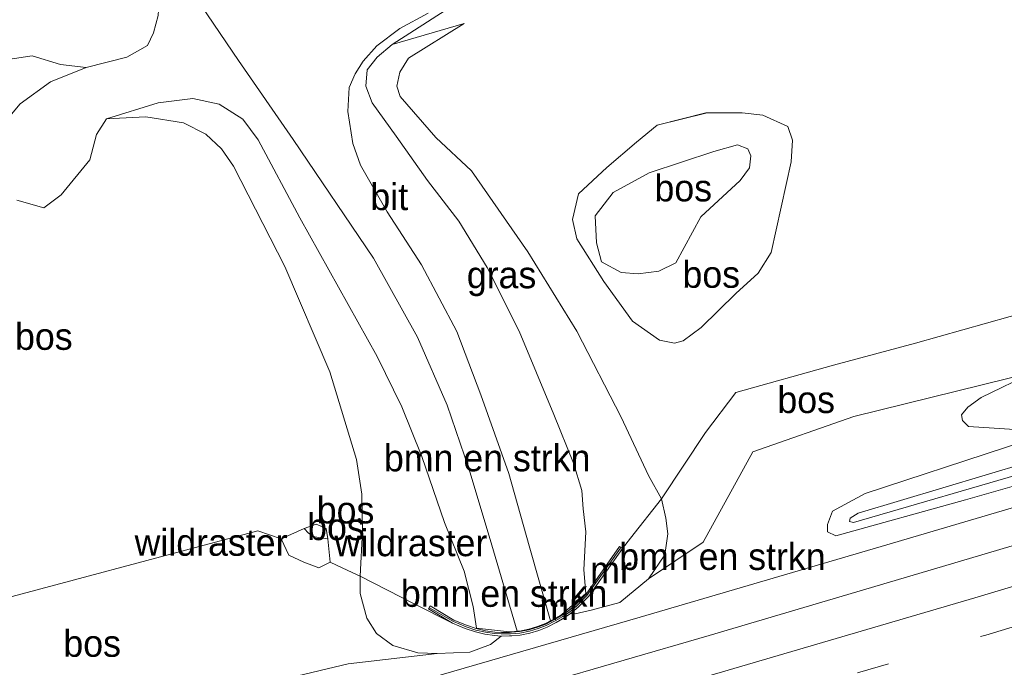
# Model space of a CAD drawing. Header units: millimetres. Extents: x 180000 to 190000, y 466229 to 468626.
# Tile 71 of 202: x 182750 to 182842, y 468244 to 468305. Entities that reach past the tile are written whole.
import ezdxf
from ezdxf.enums import TextEntityAlignment as Align

# ---------------------------------------------------------------- set-up
doc = ezdxf.new("R2010")
doc.units = ezdxf.units.MM
doc.linetypes.add('39strp', pattern=[12, 3, -9])
for name, color, linetype, lineweight in [('af-b5-muur', 8, 'muur', 18), ('af-bs-doorgang', 8, 'Continuous', 18), ('af-bs-muur', 8, 'muur', 18), ('af-bs-rasterhekwerk', 8, 'hekwerk', 18), ('bp-b5-bomenstruiken', 93, 'Continuous', 18), ('bp-b5-bos', 93, 'Continuous', 18), ('bp-b5-grasland', 93, 'Continuous', 18), ('gr-bs-geleiderail', 213, 'geleiderail', 18), ('gw-bs-insteekwatergang', 93, 'Continuous', 18), ('gw-bs-kruinlijn', 93, 'Continuous', 18), ('gw-bs-teenlijn', 93, 'Continuous', 18), ('mk-bs-39streep 0.15', 8, '39strp', 18), ('mk-bs-streep 0.15', 8, 'Continuous', 18), ('og-b5-water', 153, 'Continuous', 18), ('vh-b5-verh_soort', 8, 'Continuous', 18)]:
    doc.layers.add(name, color=color, linetype=linetype, lineweight=lineweight)
doc.styles.add('rtw_iso', font='iso-rtw.shx')
doc.linetypes.add('geleiderail', pattern='A,2,-1,[175,RTW.shx,S=0.5,R=0,X=0,Y=0],-1', length=4)
doc.linetypes.add('hekwerk', pattern='A,7,-1.5,[1,RTW.shx,S=0.75,R=0,X=0,Y=0],-1.5', length=10)
doc.linetypes.add('muur', pattern='A,8,-1,[6,RTW.shx,S=0.75,R=90,X=0,Y=0],-1', length=10)

# ---------------------------------------------------------------- blocks, each defined once
blk = doc.blocks.new('dtbattr-r')
at = {"style": 'rtw_iso'}
blk.add_attdef('TAG', text='', height=2.5, dxfattribs=at).set_placement((0, 0), align=Align.MIDDLE_CENTER)
blk = doc.blocks.new('d33az_ACAD_1_FMEBLOCK60')
at = {"layer": 'bp-b5-bos'}
for points in [[(10.308, 8.214, 37.257), (10.179, 6.19, 37.282), (8.302, -2.291, 37.631), (7.071, -4.213, 37.788), (4.993, -6.117, 37.829), (1.757, -9.316, 37.818), (0.079, -10.542, 37.537), (-0.755, -10.76, 37.52), (-2.148, -10.483, 37.742), (-4.673, -8.727, 37.734), (-7.37, -4.992, 37.755), (-9.881, -1.009, 37.77), (-10.308, 0.788, 37.771), (-9.717, 3.19, 37.571), (-7.086, 5.648, 37.393), (-4.318, 8.016, 37.244), (-2.376, 9.602, 37.237), (2.193, 10.751, 37.371), (5.596, 10.76, 37.288), (7.525, 10.556, 37.266), (9.873, 9.479, 37.257)], [(-5.729, -4.166, 38.217), (-4.138, -4.294, 38.211), (-2.215, -4.032, 38.243), (-0.625, -3.273, 38.188), (1.731, 1.052, 38.36), (5.387, 4.436, 38.435), (6.265, 5.635, 38.478), (6.389, 6.76, 38.474), (6.126, 7.411, 38.467), (5.155, 7.767, 38.4), (2.928, 7.159, 38.501), (-3.104, 5.168, 38.213), (-6.494, 3.33, 38.108), (-8.174, 1.14, 38.007), (-8.053, -1.38, 38.109), (-7.583, -3.169, 38.217)]]:
    blk.add_polyline3d(points, close=True, dxfattribs=at)
blk = doc.blocks.new('d33az_ACAD_1_FMEBLOCK82')
at = {"layer": 'bp-b5-bomenstruiken'}
for points in [[(35.532, 21.573, 38.982), (35.913, 19.161, 38.966), (34.94, 17.056, 38.945), (34.181, 15.946, 38.974), (31.174, 14.197, 38.962), (29.427, 13.834, 38.982), (27.472, 13.86, 38.964), (24.133, 14.375, 38.959), (16.847, 15.336, 39.084), (5.054, 15.656, 39.083), (-2.019, 19.38, 39.01), (-5.019, 20.681, 39.011), (-7.547, 20.339, 38.915), (-9.87, 19.264, 38.849), (-11.067, 18.329, 38.772), (-13.102, 12.763, 38.726), (-14.313, 5.892, 38.792), (-13.293, 3.136, 38.644), (-12.144, 1.873, 38.621), (-11.26, 1.188, 38.544), (-9.26, 0.55, 38.435), (-3.299, 0.148, 38.698), (-1.063, -0.698, 38.734), (0.668, -1.759, 38.805), (2.62, -2.653, 38.817), (5.205, -3.014, 38.796), (11.183, -1.646, 38.966), (16.635, -1.266, 39.244), (18.593, -2.454, 39.273), (18.972, -3.18, 39.276), (18.076, -6.909, 39.068), (17.141, -9.025, 38.962), (16.703, -10.838, 38.938), (16.966, -12.861, 38.865), (-3.069, -20.933, 38.694), (-16.81, -29.688, 38.678), (-35.718, -37.49, 38.558), (-32.604, -35.599, 38.537), (-30.857, -33.821, 38.529), (-29.365, -31.561, 38.508), (-28.889, -28.773, 38.426), (-29.113, -25.821, 38.364), (-29.808, -23.406, 38.224), (-35.479, -4.74, 38.348), (-38.769, 5.936, 38.286), (-40.841, 14.869, 38.549), (-42.569, 16.849, 38.557), (-37.335, 17.639, 38.588), (-28.128, 19.373, 38.593), (-20.365, 20.398, 38.486), (-17.38, 19.975, 38.493), (-4.516, 21.471, 39.2), (2.731, 23.431, 39.451), (8.904, 26.734, 39.254), (18.356, 30.872, 39.064), (39.718, 37.49, 38.496), (42.569, 34.209, 38.476), (39.065, 33.72, 38.733), (35.602, 32.535, 38.777), (33.856, 31.597, 38.866), (33.036, 30.96, 38.938), (32.211, 30.167, 39.002), (31.598, 27.688, 39.02), (32.045, 26.333, 39), (33.315, 24.491, 38.96)], [(-20.523, 16.913, 38.6), (-20.764, 14.895, 38.72), (-21.839, 12.968, 38.866), (-23.613, 12.161, 38.978), (-25.922, 11.692, 38.931), (-27.959, 10.876, 38.864), (-29.449, 8.921, 38.804), (-29.538, 6.741, 38.801), (-28.144, 4.696, 38.93), (-25.916, 1.77, 39.299), (-25.622, 0.311, 39.475), (-26.113, -0.935, 39.535), (-27.63, -1.708, 39.404), (-30.341, -2.059, 39.345), (-33.804, -0.306, 38.866), (-30.808, -3.979, 38.894), (-28.203, -5.81, 38.628), (-26.869, -5.753, 38.553), (-24.409, -5.298, 38.574), (-21.957, -4.231, 38.48), (-20.12, -2.89, 38.424), (-19.291, -1.684, 38.504), (-19.541, 0.142, 38.54), (-21.374, 2.755, 38.561), (-23.549, 4.29, 38.365), (-25.117, 5.275, 38.31), (-25.471, 6.364, 38.29), (-24.657, 7.466, 38.267), (-23.089, 8.515, 38.293), (-21.523, 9.526, 38.371), (-19.308, 12.007, 38.456), (-18.591, 15.571, 38.514), (-18.997, 18.014, 38.513), (-20.264, 19.814, 38.486)], [(-29.613, 15.842, 38.844), (-31.141, 16.807, 38.903), (-32.512, 16.577, 38.918), (-33.773, 14.934, 38.94), (-34.453, 11.579, 38.882), (-34.707, 9.98, 38.813), (-34.416, 8.265, 38.609), (-33.857, 6.413, 38.695), (-33.637, 4.821, 38.75), (-32.94, 4.488, 38.852), (-31.352, 5.394, 38.798), (-30.234, 6.76, 38.781), (-29.179, 10.687, 38.779), (-28.828, 13.817, 38.787)]]:
    blk.add_polyline3d(points, close=True, dxfattribs=at)
blk = doc.blocks.new('d33az_ACAD_1_FMEBLOCK121')
at = {"layer": 'bp-b5-bos'}
blk.add_polyline3d([(-87.564, -42.463, 37.772), (-100.855, -46.189, 37.894), (-108.51, -48.261, 37.744), (-117.658, -50.807, 38.002), (-120.499, -54.555, 37.636), (-124.63, -60.741, 37.879), (-125.835, -58.553, 37.797), (-128.385, -53.101, 37.673), (-132.543, -45.064, 37.521), (-137.145, -37.649, 37.455), (-142.397, -30.064, 37.168), (-145.745, -26.969, 37.122), (-149.075, -23.134, 37.184), (-149.385, -22.171, 37.168), (-149.125, -20.836, 37.135), (-148.307, -19.544, 37.114), (-143.108, -16.285, 37.073), (-149.832, -18.261, 36.444), (-144.433, -14.8, 36.739), (-142.888, -14.401, 36.779), (-131.724, -11.765, 37.1), (-106.004, -5.636, 37.315), (-75.613, 1.581, 37.724)], dxfattribs=at)
blk.add_polyline3d([(-124.808, -45.901, 37.742), (-123.415, -46.178, 37.52), (-122.581, -45.96, 37.537), (-120.903, -44.734, 37.818), (-117.667, -41.535, 37.829), (-115.589, -39.631, 37.788), (-114.358, -37.708, 37.631), (-112.481, -29.228, 37.282), (-112.352, -27.204, 37.257), (-112.787, -25.939, 37.257), (-115.135, -24.862, 37.266), (-117.064, -24.658, 37.288), (-120.467, -24.667, 37.371), (-125.036, -25.816, 37.237), (-126.978, -27.401, 37.244), (-129.746, -29.77, 37.393), (-132.377, -32.228, 37.571), (-132.968, -34.629, 37.771), (-132.541, -36.427, 37.77), (-130.03, -40.41, 37.755), (-127.333, -44.145, 37.734)], close=True, dxfattribs=at)
blk = doc.blocks.new('dtbattr-l')
at = {"style": 'rtw_iso'}
blk.add_attdef('TAG', (0, 0), '', height=2.5, dxfattribs=at)

msp = doc.modelspace()

# ---------------------------------------------------------------- linework, layer by layer
at = {"layer": 'af-b5-muur'}
msp.add_polyline3d([(182798.866, 468247.424, 38.14), (182798.032, 468247.166, 38.115), (182797.117, 468246.985, 38.066), (182796.338, 468246.929, 37.991), (182796.134, 468246.913, 37.966), (182795.363, 468246.896, 37.926), (182794.725, 468246.944, 37.815), (182793.834, 468247.061, 37.675), (182792.934, 468247.273, 37.416), (182791.99, 468247.612, 37.036), (182790.782, 468248.103, 36.532), (182788.539, 468249.43, 35.793), (182788.704, 468249.709, 34.563), (182790.927, 468248.394, 34.055), (182792.106, 468247.915, 33.71), (182793.026, 468247.585, 33.71), (182793.893, 468247.38, 33.71), (182794.758, 468247.267, 33.71), (182795.372, 468247.22, 33.71), (182796.118, 468247.237, 33.71), (182796.314, 468247.252, 38.506), (182797.074, 468247.308, 38.606), (182797.953, 468247.48, 38.625), (182798.761, 468247.73, 38.605), (182799.517, 468248.015, 38.605), (182800.336, 468248.432, 38.604), (182800.941, 468248.784, 38.519), (182801.071, 468248.859, 33.598), (182801.639, 468249.252, 33.598), (182802.331, 468249.843, 33.598), (182803.308, 468250.823, 33.677), (182806.436, 468255.253, 35.013), (182806.7, 468255.066, 35.937), (182803.557, 468250.614, 37.613), (182802.551, 468249.604, 37.937), (182801.837, 468248.995, 37.949), (182801.244, 468248.586, 38.054), (182801.104, 468248.504, 38.054), (182800.491, 468248.147, 38.127), (182799.647, 468247.718, 38.132)], close=True, dxfattribs=at)
at = {"layer": 'af-bs-doorgang'}
msp.add_polyline3d([(182779.139, 468255.988, 38.576), (182778.972, 468256.942, 38.671), (182778.052, 468257.367, 38.651), (182776.927, 468256.942, 38.614)], dxfattribs=at)
at = {"layer": 'af-bs-muur'}
msp.add_polyline3d([(182806.515, 468255.107, 36.071), (182803.38, 468250.689, 37.444), (182802.424, 468249.73, 37.961), (182801.733, 468249.133, 38.247), (182801.108, 468248.719, 38.372), (182800.412, 468248.321, 38.43), (182799.574, 468247.888, 38.547), (182798.812, 468247.605, 38.622), (182798.013, 468247.351, 38.639), (182797.09, 468247.163, 38.585), (182796.217, 468247.103, 38.429), (182795.351, 468247.088, 38.337), (182794.733, 468247.121, 38.225), (182793.884, 468247.244, 37.974), (182792.966, 468247.447, 37.614), (182792.075, 468247.754, 37.454), (182790.875, 468248.259, 36.739), (182788.658, 468249.543, 35.883)], dxfattribs=at)
at = {"layer": 'af-bs-rasterhekwerk'}
for points in [[(182806.7, 468255.066, 35.937), (182807.456, 468256.05, 36.111), (182810.351, 468259.733, 37.879), (182814.482, 468265.919, 37.636), (182817.323, 468269.666, 38.002), (182826.471, 468272.213, 37.744), (182834.126, 468274.285, 37.894), (182847.417, 468278.011, 37.772), (182860.679, 468281.739, 37.896), (182862.854, 468282.354, 38.099), (182871.569, 468284.92, 38.418), (182878.223, 468286.876, 38.373), (182884.56, 468288.527, 37.631), (182888.505, 468289.757, 37.657), (182894.368, 468291.473, 38.319), (182905.059, 468294.589, 38.42), (182911.175, 468296.625, 38.541), (182912.87, 468297.263, 38.699), (182915.535, 468298.234, 39.054), (182918.326, 468299.216, 38.818), (182921.428, 468300.289, 38.4), (182930.941, 468303.679, 38.238), (182946.266, 468309.081, 38.732), (182956.36, 468312.729, 38.393)], [(182744.992, 468249.37, 37.205), (182772.589, 468256.727, 37.169), (182774.749, 468255.979, 37.397), (182776.927, 468256.942, 38.614)], [(182782.147, 468252.5, 37.718), (182780.99, 468253.025, 37.604), (182779.362, 468253.795, 37.554), (182779.139, 468255.988, 38.576)], [(182790.782, 468248.103, 36.532), (182787.267, 468249.872, 35.94), (182782.147, 468252.5, 37.718)]]:
    msp.add_polyline3d(points, dxfattribs=at)
at = {"layer": 'bp-b5-bomenstruiken'}
for points in [[(182807.456, 468256.05, 36.111), (182806.7, 468255.066, 35.937), (182806.436, 468255.253, 35.013), (182803.308, 468250.823, 33.677), (182802.331, 468249.843, 33.598), (182801.639, 468249.252, 33.598), (182801.071, 468248.859, 33.598), (182800.941, 468248.784, 38.519), (182800.336, 468248.432, 38.604), (182799.517, 468248.015, 38.605), (182798.761, 468247.73, 38.605), (182797.953, 468247.48, 38.625), (182797.074, 468247.308, 38.606), (182796.314, 468247.252, 38.506), (182796.118, 468247.237, 33.71), (182795.372, 468247.22, 33.71), (182794.758, 468247.267, 33.71), (182793.893, 468247.38, 33.71), (182793.026, 468247.585, 33.71), (182792.106, 468247.915, 33.71), (182790.927, 468248.394, 34.055), (182788.704, 468249.709, 34.563), (182788.539, 468249.43, 35.793), (182790.782, 468248.103, 36.532), (182787.267, 468249.872, 35.94), (182782.147, 468252.5, 37.718), (182782.359, 468256.739, 37.443), (182782.3, 468260.147, 37.159), (182781.813, 468263.405, 37.114), (182779.307, 468271.615, 37.024), (182775.097, 468281.452, 37.077), (182770.293, 468290.844, 37.163), (182769.165, 468292.466, 37.18), (182767.714, 468293.826, 37.192), (182765.627, 468294.881, 37.25), (182762.104, 468295.459, 37.361), (182758.406, 468295.267, 37.233), (182763.256, 468296.754, 36.584), (182766.503, 468297.17, 36.395), (182768.946, 468296.641, 36.185), (182771.167, 468295.217, 36.037), (182772.61, 468293.309, 35.798), (182776.499, 468286.013, 35.432), (182783.747, 468273.038, 34.569), (182786.041, 468268.332, 34.466), (182787.912, 468263.684, 34.199), (182790.054, 468257.508, 33.903), (182791.903, 468252.974, 33.689), (182792.719, 468249.654, 33.689), (182793.032, 468247.635, 33.71), (182796.119, 468247.287, 33.71), (182796.31, 468247.302, 33.636), (182796.845, 468247.341, 33.636), (182797.067, 468247.358, 33.673), (182797.941, 468247.529, 33.673), (182798.745, 468247.777, 33.673), (182799.497, 468248.061, 33.673), (182799.974, 468248.304, 33.673), (182800.312, 468248.476, 33.598), (182800.916, 468248.827, 33.598), (182801.042, 468248.9, 33.598), (182803.275, 468250.861, 33.677), (182803.104, 468253.083, 33.586), (182803.264, 468256.641, 33.771), (182803.028, 468258.779, 34.096), (182802.914, 468260.509, 34.166), (182802.134, 468263.046, 34.108), (182800.287, 468267.627, 34.236), (182797.048, 468275.411, 34.487), (182794.032, 468281.363, 34.746), (182791.374, 468285.703, 35.05), (182788.444, 468289.49, 35.371), (182785.53, 468293.64, 35.65), (182783.287, 468296.748, 35.905), (182782.681, 468298.308, 36.049), (182782.806, 468299.857, 36.103), (182783.758, 468301.036, 36.251), (182785.149, 468302.213, 36.444), (182791.873, 468304.189, 37.073), (182786.674, 468300.929, 37.114), (182785.856, 468299.638, 37.135), (182785.596, 468298.303, 37.168), (182785.906, 468297.34, 37.184), (182789.236, 468293.505, 37.122), (182792.584, 468290.41, 37.168), (182797.836, 468282.825, 37.455), (182802.438, 468275.409, 37.521), (182806.596, 468267.373, 37.673), (182809.146, 468261.921, 37.797), (182810.351, 468259.733, 37.879)], [(182803.777, 468249.3, 38.074), (182802.263, 468248.958, 38.065), (182801.837, 468248.995, 37.949), (182802.551, 468249.604, 37.937), (182803.557, 468250.614, 37.613), (182806.7, 468255.066, 35.937), (182807.456, 468256.05, 36.111), (182810.351, 468259.733, 37.879), (182810.768, 468257.929, 37.879), (182810.959, 468256.44, 37.883), (182810.675, 468254.476, 37.969), (182809.127, 468252.255, 38.047), (182806.445, 468250.026, 38.097)], [(182792.431, 468245.385, 38.076), (182789.375, 468245.255, 38.031), (182787.566, 468245.338, 38.031), (182785.223, 468246.025, 38.002), (182783.673, 468247.124, 38.01), (182782.77, 468248.576, 37.949), (182782.166, 468250.865, 37.825), (182782.147, 468252.5, 37.718), (182787.267, 468249.872, 35.94), (182790.782, 468248.103, 36.532), (182791.99, 468247.612, 37.036), (182792.934, 468247.273, 37.416), (182793.834, 468247.061, 37.675), (182794.725, 468246.944, 37.815), (182795.363, 468246.896, 37.926), (182794.351, 468246.104, 38.043)]]:
    msp.add_polyline3d(points, close=True, dxfattribs=at)
at = {"layer": 'bp-b5-bos'}
for points in [[(182763.261, 468304.913, 36.736), (182762.821, 468303.298, 36.74), (182762.25, 468302.122, 36.785), (182760.324, 468301.036, 36.999), (182756.498, 468300.06, 37.212), (182754.118, 468300.326, 37.333), (182751.461, 468301.138, 37.446), (182749.169, 468300.8, 37.371), (182746.008, 468299.797, 37.273), (182744.807, 468298.834, 37.371), (182741.407, 468294.211, 37.328), (182739.341, 468293.096, 37.341), (182735.964, 468292.029, 37.333), (182728.704, 468292.648, 37.318), (182723.111, 468294.189, 37.399), (182715.438, 468295.198, 37.351), (182714.49, 468299.03, 38.275), (182719.855, 468300.665, 38.302), (182727.607, 468303.637, 38.275), (182736.662, 468306.987, 38.542)], [(182749.169, 468300.8, 37.371), (182751.461, 468301.138, 37.446), (182754.118, 468300.326, 37.333), (182756.498, 468300.06, 37.212), (182753.186, 468298.723, 37.155), (182750.319, 468296.654, 37.187), (182748.715, 468294.721, 37.399)], [(182750.032, 468287.66, 37.39), (182752.551, 468286.947, 37.334), (182754.162, 468288.142, 37.294), (182756.857, 468291.438, 37.277), (182757.466, 468293.797, 37.249), (182758.406, 468295.267, 37.233), (182762.104, 468295.459, 37.361), (182765.627, 468294.881, 37.25), (182767.714, 468293.826, 37.192), (182769.165, 468292.466, 37.18), (182770.293, 468290.844, 37.163), (182775.097, 468281.452, 37.077), (182779.307, 468271.615, 37.024), (182781.813, 468263.405, 37.114), (182782.3, 468260.147, 37.159), (182782.359, 468256.739, 37.443), (182782.147, 468252.5, 37.718), (182780.99, 468253.025, 37.604), (182779.362, 468253.795, 37.554), (182779.139, 468255.988, 38.576), (182778.972, 468256.942, 38.671), (182778.052, 468257.367, 38.651), (182776.927, 468256.942, 38.614), (182774.749, 468255.979, 37.397), (182772.589, 468256.727, 37.169), (182744.992, 468249.37, 37.205)]]:
    msp.add_polyline3d(points, dxfattribs=at)
for points in [[(182810.106, 468281.023, 38.243), (182808.183, 468280.762, 38.211), (182806.592, 468280.89, 38.217), (182804.738, 468281.887, 38.217), (182804.268, 468283.676, 38.109), (182804.147, 468286.196, 38.007), (182805.827, 468288.385, 38.108), (182809.217, 468290.223, 38.213), (182815.249, 468292.215, 38.501), (182817.476, 468292.823, 38.4), (182818.447, 468292.466, 38.467), (182818.71, 468291.815, 38.474), (182818.586, 468290.691, 38.478), (182817.708, 468289.492, 38.435), (182814.052, 468286.107, 38.36), (182811.696, 468281.783, 38.188)], [(182860.679, 468281.739, 37.896), (182865.727, 468281.111, 37.974), (182868.966, 468281.206, 38.112), (182869.397, 468280.894, 38.116), (182869.135, 468280.437, 38.119), (182867.895, 468279.483, 38.118), (182851.236, 468273.769, 38.045), (182845.165, 468271.568, 37.978), (182828.352, 468267.432, 37.803), (182818.918, 468264.131, 37.838), (182814.251, 468255.684, 38.205), (182809.127, 468252.255, 38.047), (182810.675, 468254.476, 37.969), (182810.959, 468256.44, 37.883), (182810.768, 468257.929, 37.879), (182810.351, 468259.733, 37.879), (182814.482, 468265.919, 37.636), (182817.323, 468269.666, 38.002), (182826.471, 468272.213, 37.744), (182834.126, 468274.285, 37.894), (182847.417, 468278.011, 37.772)], [(182779.362, 468253.795, 37.554), (182778.283, 468253.283, 37.484), (182776.89, 468253.806, 37.428), (182775.477, 468254.448, 37.407), (182774.749, 468255.979, 37.397), (182776.927, 468256.942, 38.614), (182777.304, 468256.518, 38.608), (182777.874, 468256.161, 38.586), (182779.139, 468255.988, 38.576)], [(182778.972, 468256.942, 38.671), (182779.139, 468255.988, 38.576), (182777.874, 468256.161, 38.586), (182777.304, 468256.518, 38.608), (182776.927, 468256.942, 38.614), (182778.052, 468257.367, 38.651)], [(182776.89, 468253.806, 37.428), (182778.283, 468253.283, 37.484), (182779.362, 468253.795, 37.554), (182780.99, 468253.025, 37.604), (182782.147, 468252.5, 37.718), (182782.166, 468250.865, 37.825), (182782.77, 468248.576, 37.949), (182783.673, 468247.124, 38.01), (182785.223, 468246.025, 38.002), (182787.566, 468245.338, 38.031), (182789.375, 468245.255, 38.031), (182781.017, 468244.281, 38.118), (182765.582, 468240.614, 38.088), (182743.26, 468234.613, 37.647), (182731.149, 468231.683, 37.72), (182727.934, 468244.68, 37.009), (182744.992, 468249.37, 37.205), (182772.589, 468256.727, 37.169), (182774.749, 468255.979, 37.397), (182775.477, 468254.448, 37.407)]]:
    msp.add_polyline3d(points, close=True, dxfattribs=at)
at = {"layer": 'bp-b5-grasland'}
for points in [[(183056.249, 468332.756, 38.05), (183025.692, 468322.401, 37.947), (182997.168, 468312.669, 37.923), (182971.924, 468303.938, 37.893), (182940.796, 468293.831, 37.918), (182908.988, 468283.245, 37.85), (182875.694, 468272.845, 37.821), (182848.585, 468264.322, 37.811), (182828.756, 468258.398, 37.772), (182828.004, 468257.913, 37.772), (182827.947, 468257.618, 37.772), (182828.317, 468257.512, 37.772), (182845.279, 468262.43, 37.817), (182871.959, 468270.726, 37.837), (182902.488, 468279.931, 37.884), (182931.25, 468289.264, 37.917), (182956.206, 468297.44, 37.817), (182982.886, 468306.048, 37.945), (183009.445, 468315.371, 37.913), (183033.596, 468323.685, 37.951), (183060.402, 468332.877, 37.983)], [(182766.091, 468307.64, 36.557), (182770.774, 468300.729, 36.21), (182775.869, 468293.335, 35.777), (182783.408, 468282.227, 35.14), (182787.514, 468274.829, 34.696), (182790.311, 468268.497, 34.381), (182792.337, 468262.563, 34.056), (182794.316, 468255.934, 33.787), (182796.845, 468247.341, 33.636), (182796.31, 468247.302, 33.636), (182796.119, 468247.287, 33.71), (182793.032, 468247.635, 33.71), (182792.719, 468249.654, 33.689), (182791.903, 468252.974, 33.689), (182790.054, 468257.508, 33.903), (182787.912, 468263.684, 34.199), (182786.041, 468268.332, 34.466), (182783.747, 468273.038, 34.569), (182776.499, 468286.013, 35.432), (182772.61, 468293.309, 35.798), (182771.167, 468295.217, 36.037), (182768.946, 468296.641, 36.185), (182766.503, 468297.17, 36.395), (182763.256, 468296.754, 36.584), (182758.406, 468295.267, 37.233), (182757.466, 468293.797, 37.249), (182756.857, 468291.438, 37.277), (182754.162, 468288.142, 37.294), (182752.551, 468286.947, 37.334), (182750.032, 468287.66, 37.39)], [(182790.548, 468305.674, 36.739), (182785.149, 468302.213, 36.444), (182783.758, 468301.036, 36.251), (182782.806, 468299.857, 36.103), (182782.681, 468298.308, 36.049), (182783.287, 468296.748, 35.905), (182785.53, 468293.64, 35.65), (182788.444, 468289.49, 35.371), (182791.374, 468285.703, 35.05), (182794.032, 468281.363, 34.746), (182797.048, 468275.411, 34.487), (182800.287, 468267.627, 34.236), (182802.134, 468263.046, 34.108), (182802.914, 468260.509, 34.166), (182803.028, 468258.779, 34.096), (182803.264, 468256.641, 33.771), (182803.104, 468253.083, 33.586), (182803.275, 468250.861, 33.677), (182801.042, 468248.9, 33.598), (182800.916, 468248.827, 33.598), (182800.312, 468248.476, 33.598), (182799.974, 468248.304, 33.673), (182797.957, 468255.327, 33.698), (182796.07, 468262.086, 34.002), (182793.436, 468269.45, 34.338), (182791.203, 468275.359, 34.721), (182787.884, 468281.61, 34.989), (182784.688, 468286.56, 35.288), (182782.171, 468290.927, 35.429), (182781.475, 468292.961, 35.595), (182781.002, 468295.948, 35.723), (182781.116, 468298.178, 35.892), (182781.681, 468299.467, 36.067), (182782.424, 468300.654, 36.229), (182783.727, 468302.097, 36.437), (182785.872, 468303.713, 36.599), (182788.522, 468305.15, 36.687)], [(182748.715, 468294.721, 37.399), (182750.319, 468296.654, 37.187), (182753.186, 468298.723, 37.155), (182756.498, 468300.06, 37.212), (182760.324, 468301.036, 36.999), (182762.25, 468302.122, 36.785), (182762.821, 468303.298, 36.74), (182763.261, 468304.913, 36.736)], [(182765.582, 468240.614, 38.088), (182781.017, 468244.281, 38.118), (182789.375, 468245.255, 38.031), (182792.431, 468245.385, 38.076), (182794.351, 468246.104, 38.043), (182795.363, 468246.896, 37.926), (182796.134, 468246.913, 37.966), (182796.338, 468246.929, 37.991), (182797.117, 468246.985, 38.066), (182798.032, 468247.166, 38.115), (182798.866, 468247.424, 38.14), (182799.647, 468247.718, 38.132), (182800.491, 468248.147, 38.127), (182801.104, 468248.504, 38.054), (182801.244, 468248.586, 38.054), (182801.837, 468248.995, 37.949), (182802.263, 468248.958, 38.065), (182803.777, 468249.3, 38.074), (182806.445, 468250.026, 38.097), (182809.127, 468252.255, 38.047), (182814.251, 468255.684, 38.205), (182818.918, 468264.131, 37.838), (182828.352, 468267.432, 37.803), (182845.165, 468271.568, 37.978), (182840.269, 468269.217, 37.952), (182839.034, 468268.284, 38.004), (182838.448, 468267.577, 38.034), (182838.538, 468267.056, 38.052), (182839.098, 468266.477, 38.052), (182843.9, 468266.182, 38.07)], [(182843.9, 468266.182, 38.07), (182839.098, 468266.477, 38.052), (182838.538, 468267.056, 38.052), (182838.448, 468267.577, 38.034), (182839.034, 468268.284, 38.004), (182840.269, 468269.217, 37.952), (182845.165, 468271.568, 37.978)], [(182855.703, 468268.822, 38.3), (182829.426, 468260.216, 37.981), (182826.359, 468258.583, 37.897), (182825.893, 468257.325, 37.913), (182825.895, 468256.649, 37.95), (182826.673, 468256.261, 38.009), (182838.803, 468259.618, 38.066), (182855.405, 468264.37, 38.193)], [(182855.405, 468264.37, 38.193), (182838.803, 468259.618, 38.066), (182826.673, 468256.261, 38.009), (182825.895, 468256.649, 37.95), (182825.893, 468257.325, 37.913), (182826.359, 468258.583, 37.897), (182829.426, 468260.216, 37.981), (182855.703, 468268.822, 38.3)], [(182862.12, 468260.953, 38.675), (182838.332, 468253.897, 38.58), (182814.816, 468246.944, 38.56), (182790.946, 468240.026, 38.534), (182768.355, 468233.648, 38.495), (182744.193, 468226.807, 38.472)]]:
    msp.add_polyline3d(points, dxfattribs=at)
at = {"layer": 'gr-bs-geleiderail'}
msp.add_polyline3d([(182732.194, 468227.456, 38.114), (182743.046, 468230.21, 38.644), (182750.599, 468232.342, 38.927), (182763.654, 468235.894, 38.853), (182785.422, 468242.005, 38.87), (182808.358, 468248.646, 38.94), (182831.442, 468255.426, 38.993), (182850.593, 468261.065, 39.051), (182860.734, 468264.39, 38.652), (182870.674, 468267.598, 38.195)], dxfattribs=at)
at = {"layer": 'gw-bs-insteekwatergang'}
msp.add_polyline3d([(182855.405, 468264.37, 38.193), (182838.803, 468259.618, 38.066), (182826.673, 468256.261, 38.009), (182825.895, 468256.649, 37.95), (182825.893, 468257.325, 37.913), (182826.359, 468258.583, 37.897), (182829.426, 468260.216, 37.981), (182855.703, 468268.822, 38.3)], dxfattribs=at)
at = {"layer": 'gw-bs-kruinlijn'}
for points in [[(182791.873, 468304.189, 37.073), (182786.674, 468300.929, 37.114), (182785.856, 468299.638, 37.135), (182785.596, 468298.303, 37.168), (182785.906, 468297.34, 37.184), (182789.236, 468293.505, 37.122), (182792.584, 468290.41, 37.168), (182797.836, 468282.825, 37.455), (182802.438, 468275.409, 37.521), (182806.596, 468267.373, 37.673), (182809.146, 468261.921, 37.797), (182810.351, 468259.733, 37.879), (182810.768, 468257.929, 37.879), (182810.959, 468256.44, 37.883), (182810.675, 468254.476, 37.969), (182809.127, 468252.255, 38.047), (182806.445, 468250.026, 38.097)], [(182758.406, 468295.267, 37.233), (182762.104, 468295.459, 37.361), (182765.627, 468294.881, 37.25), (182767.714, 468293.826, 37.192), (182769.165, 468292.466, 37.18), (182770.293, 468290.844, 37.163), (182775.097, 468281.452, 37.077), (182779.307, 468271.615, 37.024), (182781.813, 468263.405, 37.114), (182782.3, 468260.147, 37.159), (182782.359, 468256.739, 37.443), (182782.147, 468252.5, 37.718), (182782.166, 468250.865, 37.825), (182782.77, 468248.576, 37.949), (182783.673, 468247.124, 38.01), (182785.223, 468246.025, 38.002), (182787.566, 468245.338, 38.031), (182789.375, 468245.255, 38.031), (182792.431, 468245.385, 38.076)], [(182817.476, 468292.823, 38.4), (182815.249, 468292.215, 38.501), (182809.217, 468290.223, 38.213), (182805.827, 468288.385, 38.108), (182804.147, 468286.196, 38.007), (182804.268, 468283.676, 38.109), (182804.738, 468281.887, 38.217), (182806.592, 468280.89, 38.217), (182808.183, 468280.762, 38.211), (182810.106, 468281.023, 38.243), (182811.696, 468281.783, 38.188), (182814.052, 468286.107, 38.36), (182817.708, 468289.492, 38.435), (182818.586, 468290.691, 38.478), (182818.71, 468291.815, 38.474), (182818.447, 468292.466, 38.467), (182817.476, 468292.823, 38.4)], [(182779.139, 468255.988, 38.576), (182777.874, 468256.161, 38.586), (182777.304, 468256.518, 38.608), (182776.927, 468256.942, 38.614)], [(182801.837, 468248.995, 37.949), (182802.263, 468248.958, 38.065), (182803.777, 468249.3, 38.074), (182806.445, 468250.026, 38.097)], [(182795.363, 468246.896, 37.926), (182794.351, 468246.104, 38.043), (182792.431, 468245.385, 38.076)]]:
    msp.add_polyline3d(points, dxfattribs=at)
at = {"layer": 'gw-bs-teenlijn'}
for points in [[(182762.25, 468302.122, 36.785), (182762.821, 468303.298, 36.74), (182763.261, 468304.913, 36.736), (182763.38, 468306.959, 36.765), (182762.92, 468309.744, 36.904), (182761.975, 468314.378, 36.941), (182760.7, 468318.19, 37.34)], [(182791.873, 468304.189, 37.073), (182785.149, 468302.213, 36.444), (182783.758, 468301.036, 36.251), (182782.806, 468299.857, 36.103), (182782.681, 468298.308, 36.049), (182783.287, 468296.748, 35.905), (182785.53, 468293.64, 35.65), (182788.444, 468289.49, 35.371), (182791.374, 468285.703, 35.05), (182794.032, 468281.363, 34.746), (182797.048, 468275.411, 34.487), (182800.287, 468267.627, 34.236), (182802.134, 468263.046, 34.108), (182802.914, 468260.509, 34.166), (182803.028, 468258.779, 34.096), (182803.264, 468256.641, 33.771)], [(182715.438, 468295.198, 37.351), (182723.111, 468294.189, 37.399), (182728.704, 468292.648, 37.318), (182735.964, 468292.029, 37.333), (182739.341, 468293.096, 37.341), (182741.407, 468294.211, 37.328), (182744.807, 468298.834, 37.371), (182746.008, 468299.797, 37.273), (182749.169, 468300.8, 37.371), (182751.461, 468301.138, 37.446), (182754.118, 468300.326, 37.333), (182756.498, 468300.06, 37.212), (182760.324, 468301.036, 36.999), (182762.25, 468302.122, 36.785)], [(182758.406, 468295.267, 37.233), (182763.256, 468296.754, 36.584), (182766.503, 468297.17, 36.395), (182768.946, 468296.641, 36.185), (182771.167, 468295.217, 36.037), (182772.61, 468293.309, 35.798), (182776.499, 468286.013, 35.432), (182783.747, 468273.038, 34.569), (182786.041, 468268.332, 34.466), (182787.912, 468263.684, 34.199), (182790.054, 468257.508, 33.903), (182791.903, 468252.974, 33.689)], [(182817.917, 468295.816, 37.288), (182814.514, 468295.806, 37.371), (182809.945, 468294.657, 37.237), (182808.003, 468293.072, 37.244), (182805.235, 468290.704, 37.393), (182802.604, 468288.245, 37.571), (182802.013, 468285.844, 37.771), (182802.44, 468284.047, 37.77), (182804.951, 468280.063, 37.755), (182807.648, 468276.329, 37.734), (182810.173, 468274.573, 37.742), (182811.566, 468274.295, 37.52), (182812.4, 468274.514, 37.537), (182814.078, 468275.74, 37.818), (182817.314, 468278.938, 37.829), (182819.392, 468280.843, 37.788), (182820.623, 468282.765, 37.631), (182822.5, 468291.246, 37.282), (182822.629, 468293.27, 37.257), (182822.194, 468294.534, 37.257), (182819.846, 468295.612, 37.266), (182817.917, 468295.816, 37.288)], [(182843.9, 468266.182, 38.07), (182839.098, 468266.477, 38.052), (182838.538, 468267.056, 38.052), (182838.448, 468267.577, 38.034), (182839.034, 468268.284, 38.004), (182840.269, 468269.217, 37.952), (182845.165, 468271.568, 37.978)], [(182779.362, 468253.795, 37.554), (182778.283, 468253.283, 37.484), (182776.89, 468253.806, 37.428), (182775.477, 468254.448, 37.407), (182774.749, 468255.979, 37.397)], [(182803.275, 468250.861, 33.677), (182803.104, 468253.083, 33.586), (182803.264, 468256.641, 33.771)], [(182793.032, 468247.635, 33.71), (182792.719, 468249.654, 33.689), (182791.903, 468252.974, 33.689)]]:
    msp.add_polyline3d(points, dxfattribs=at)
at = {"layer": 'mk-bs-39streep 0.15'}
msp.add_polyline3d([(182734.852, 468216.71, 38.566), (182746.544, 468219.885, 38.648), (182770.148, 468226.5, 38.639), (182793.711, 468233.226, 38.752), (182817.208, 468240.048, 38.757), (182840.717, 468246.99, 38.786), (182864.177, 468253.988, 38.82), (182887.592, 468261.122, 38.898), (182911.026, 468268.381, 38.857), (182934.315, 468275.681, 38.918), (182957.698, 468283.139, 38.926), (182980.944, 468290.687, 38.923), (183004.197, 468298.373, 38.94), (183027.422, 468306.109, 38.943), (183050.636, 468314.035, 38.925), (183073.759, 468322.089, 38.93), (183093.613, 468329.126, 38.909)], dxfattribs=at)
at = {"layer": 'mk-bs-streep 0.15'}
msp.add_polyline3d([(182733.963, 468220.306, 38.547), (182745.319, 468223.366, 38.54), (182768.62, 468229.854, 38.53), (182792.227, 468236.589, 38.62), (182814.785, 468243.17, 38.607), (182839.694, 468250.468, 38.635), (182862.796, 468257.382, 38.602), (182886.596, 468264.642, 38.727), (182910.057, 468271.905, 38.806), (182933.159, 468279.176, 38.82), (182956.411, 468286.569, 38.811), (182980.007, 468294.281, 38.794), (183003.29, 468301.919, 38.828), (183026.205, 468309.563, 38.842), (183049.341, 468317.509, 38.851), (183072.162, 468325.427, 38.83), (183092.633, 468332.673, 38.835)], dxfattribs=at)
at = {"layer": 'og-b5-water'}
msp.add_polyline3d([(182845.279, 468262.43, 37.817), (182828.317, 468257.512, 37.772), (182827.947, 468257.618, 37.772), (182828.004, 468257.913, 37.772), (182828.756, 468258.398, 37.772), (182848.585, 468264.322, 37.811), (182875.694, 468272.845, 37.821), (182908.988, 468283.245, 37.85), (182940.796, 468293.831, 37.918), (182971.924, 468303.938, 37.893), (182997.168, 468312.669, 37.923), (183025.692, 468322.401, 37.947), (183056.249, 468332.756, 38.05), (183089.32, 468344.665, 38.021), (183089.628, 468343.551, 37.987), (183060.402, 468332.877, 37.983), (183033.596, 468323.685, 37.951), (183009.445, 468315.371, 37.913), (182982.886, 468306.048, 37.945), (182956.206, 468297.44, 37.817), (182931.25, 468289.264, 37.917), (182902.488, 468279.931, 37.884), (182871.959, 468270.726, 37.837)], close=True, dxfattribs=at)
at = {"layer": 'vh-b5-verh_soort'}
for points in [[(182788.522, 468305.15, 36.687), (182785.872, 468303.713, 36.599), (182783.727, 468302.097, 36.437), (182782.424, 468300.654, 36.229), (182781.681, 468299.467, 36.067), (182781.116, 468298.178, 35.892), (182781.002, 468295.948, 35.723), (182781.475, 468292.961, 35.595), (182782.171, 468290.927, 35.429), (182784.688, 468286.56, 35.288), (182787.884, 468281.61, 34.989), (182791.203, 468275.359, 34.721), (182793.436, 468269.45, 34.338), (182796.07, 468262.086, 34.002), (182797.957, 468255.327, 33.698), (182799.974, 468248.304, 33.673), (182799.497, 468248.061, 33.673), (182798.745, 468247.777, 33.673), (182797.941, 468247.529, 33.673), (182797.067, 468247.358, 33.673), (182796.845, 468247.341, 33.636), (182794.316, 468255.934, 33.787), (182792.337, 468262.563, 34.056), (182790.311, 468268.497, 34.381), (182787.514, 468274.829, 34.696), (182783.408, 468282.227, 35.14), (182775.869, 468293.335, 35.777), (182770.774, 468300.729, 36.21), (182766.091, 468307.64, 36.557)], [(182865.96, 468248.999, 38.847), (182842.318, 468242.037, 38.792), (182818.572, 468234.999, 38.782), (182795.161, 468228.158, 38.731), (182771.877, 468221.5, 38.682), (182748.085, 468214.864, 38.67), (182736.122, 468211.577, 38.551), (182735.731, 468213.155, 38.565), (182734.852, 468216.71, 38.566), (182733.963, 468220.306, 38.547), (182733.083, 468223.862, 38.418), (182744.193, 468226.807, 38.472), (182768.355, 468233.648, 38.495), (182790.946, 468240.026, 38.534), (182814.816, 468246.944, 38.56), (182838.332, 468253.897, 38.58), (182862.12, 468260.953, 38.675)]]:
    msp.add_polyline3d(points, dxfattribs=at)

# ---------------------------------------------------------------- block references
at = {"layer": 'af-b5-muur'}
ref = msp.add_blockref('dtbattr-r', (182803.684, 468251.075, 36.568), dxfattribs=at)
ref.add_attrib('TAG', 'mr', dxfattribs={"layer": '0', "height": 2.5, "style": 'rtw_iso'}).set_placement((182803.684, 468251.075, 36.568), align=Align.BOTTOM_LEFT)
at = {"layer": 'af-bs-muur'}
ref = msp.add_blockref('dtbattr-l', (182798.928, 468247.648, 38.611), dxfattribs=at)
ref.add_attrib('TAG', 'mr', dxfattribs={"layer": '0', "height": 2.5, "style": 'rtw_iso'}).set_placement((182798.928, 468247.648, 38.611), align=Align.BOTTOM_LEFT)
at = {"layer": 'af-bs-rasterhekwerk'}
ref = msp.add_blockref('dtbattr-l', (182761.045, 468253.65, 37.184), dxfattribs=at)
ref.add_attrib('TAG', 'wildraster', dxfattribs={"layer": '0', "height": 2.5, "style": 'rtw_iso'}).set_placement((182761.045, 468253.65, 37.184), align=Align.BOTTOM_LEFT)
ref = msp.add_blockref('dtbattr-l', (182779.754, 468253.61, 37.566), dxfattribs=at)
ref.add_attrib('TAG', 'wildraster', dxfattribs={"layer": '0', "height": 2.5, "style": 'rtw_iso'}).set_placement((182779.754, 468253.61, 37.566), align=Align.BOTTOM_LEFT)
at = {"layer": 'bp-b5-bomenstruiken'}
ref = msp.add_blockref('dtbattr-r', (182784.378, 468261.549, 35.605), dxfattribs=at)
ref.add_attrib('TAG', 'bmn en strkn', dxfattribs={"layer": '0', "height": 2.5, "style": 'rtw_iso'}).set_placement((182784.378, 468261.549, 35.605), align=Align.BOTTOM_LEFT)
ref = msp.add_blockref('dtbattr-r', (182806.398, 468252.326, 37.649), dxfattribs=at)
ref.add_attrib('TAG', 'bmn en strkn', dxfattribs={"layer": '0', "height": 2.5, "style": 'rtw_iso'}).set_placement((182806.398, 468252.326, 37.649), align=Align.BOTTOM_LEFT)
ref = msp.add_blockref('dtbattr-r', (182785.967, 468248.877, 37.627), dxfattribs=at)
ref.add_attrib('TAG', 'bmn en strkn', dxfattribs={"layer": '0', "height": 2.5, "style": 'rtw_iso'}).set_placement((182785.967, 468248.877, 37.627), align=Align.BOTTOM_LEFT)
msp.add_blockref('d33az_ACAD_1_FMEBLOCK82', (182862.155, 468211.405), dxfattribs=at)
at = {"layer": 'bp-b5-bos'}
for name, p in [('d33az_ACAD_1_FMEBLOCK121', (182934.981, 468320.474)), ('d33az_ACAD_1_FMEBLOCK60', (182812.321, 468285.056))]:
    msp.add_blockref(name, p, dxfattribs=at)
ref = msp.add_blockref('dtbattr-r', (182809.699, 468286.792, 38.289), dxfattribs=at)
ref.add_attrib('TAG', 'bos', dxfattribs={"layer": '0', "height": 2.5, "style": 'rtw_iso'}).set_placement((182809.699, 468286.792, 38.289), align=Align.BOTTOM_LEFT)
ref = msp.add_blockref('dtbattr-r', (182812.321, 468278.712, 37.527), dxfattribs=at)
ref.add_attrib('TAG', 'bos', dxfattribs={"layer": '0', "height": 2.5, "style": 'rtw_iso'}).set_placement((182812.321, 468278.712, 37.527), align=Align.BOTTOM_LEFT)
ref = msp.add_blockref('dtbattr-r', (182749.852, 468272.909, 37.422), dxfattribs=at)
ref.add_attrib('TAG', 'bos', dxfattribs={"layer": '0', "height": 2.5, "style": 'rtw_iso'}).set_placement((182749.852, 468272.909, 37.422), align=Align.BOTTOM_LEFT)
ref = msp.add_blockref('dtbattr-r', (182821.204, 468266.997, 37.948), dxfattribs=at)
ref.add_attrib('TAG', 'bos', dxfattribs={"layer": '0', "height": 2.5, "style": 'rtw_iso'}).set_placement((182821.204, 468266.997, 37.948), align=Align.BOTTOM_LEFT)
ref = msp.add_blockref('dtbattr-r', (182778.09, 468256.678, 38.618), dxfattribs=at)
ref.add_attrib('TAG', 'bos', dxfattribs={"layer": '0', "height": 2.5, "style": 'rtw_iso'}).set_placement((182778.09, 468256.678, 38.618), align=Align.BOTTOM_LEFT)
ref = msp.add_blockref('dtbattr-r', (182777.195, 468255.113, 37.962), dxfattribs=at)
ref.add_attrib('TAG', 'bos', dxfattribs={"layer": '0', "height": 2.5, "style": 'rtw_iso'}).set_placement((182777.195, 468255.113, 37.962), align=Align.BOTTOM_LEFT)
ref = msp.add_blockref('dtbattr-r', (182754.374, 468244.205, 37.67), dxfattribs=at)
ref.add_attrib('TAG', 'bos', dxfattribs={"layer": '0', "height": 2.5, "style": 'rtw_iso'}).set_placement((182754.374, 468244.205, 37.67), align=Align.BOTTOM_LEFT)
at = {"layer": 'bp-b5-grasland'}
ref = msp.add_blockref('dtbattr-r', (182792.138, 468278.669, 35.043), dxfattribs=at)
ref.add_attrib('TAG', 'gras', dxfattribs={"layer": '0', "height": 2.5, "style": 'rtw_iso'}).set_placement((182792.138, 468278.669, 35.043), align=Align.BOTTOM_LEFT)
at = {"layer": 'vh-b5-verh_soort'}
ref = msp.add_blockref('dtbattr-r', (182783.113, 468285.976, 36.278), dxfattribs=at)
ref.add_attrib('TAG', 'bit', dxfattribs={"layer": '0', "height": 2.5, "style": 'rtw_iso'}).set_placement((182783.113, 468285.976, 36.278), align=Align.BOTTOM_LEFT)

doc.saveas('drawing.dxf')
